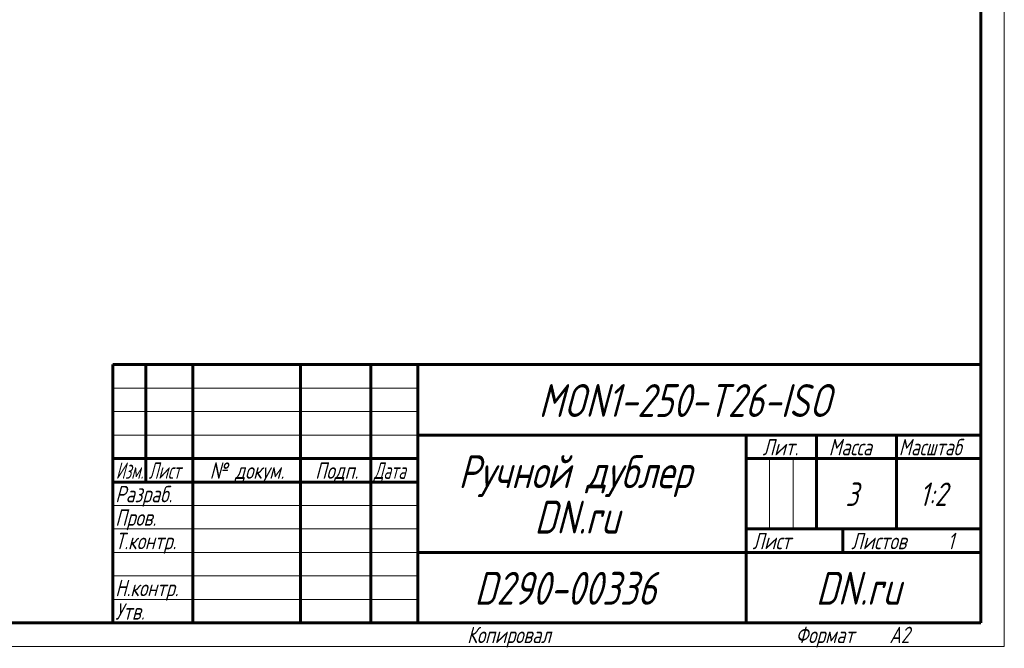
# Model space of a CAD drawing. Header units: millimetres. Extents: x 0 to 594, y 0 to 420.
# Tile 7 of 11: x 384 to 594, y 0 to 133. Entities that reach past the tile are written whole.
import ezdxf

# ---------------------------------------------------------------- set-up
doc = ezdxf.new("R2010")
doc.units = ezdxf.units.MM
doc.linetypes.add('K5LT_BASIC', pattern=[0])
doc.linetypes.add('K5LT_THIN', pattern=[0])
doc.styles.add('KTEXTSTYLE', font='txt', dxfattribs={"width": 0.96, "height": 5})

# ---------------------------------------------------------------- blocks, each defined once
blk = doc.blocks.new('U50')
at = {"color": 7, "linetype": 'K5LT_THIN', "lineweight": 18, "true_color": 0xffffff}
for p, q in [((594, 420), (594, 0)), ((404, 55), (469, 55)), ((404, 50), (469, 50)), ((404, 45), (469, 45)), ((543.96, 25), (543.96, 40)), ((548.98, 25), (548.98, 40)), ((404, 30), (469, 30)), ((404, 25), (469, 25)), ((404, 20), (469, 20)), ((404, 15), (469, 15)), ((404, 10), (469, 10)), ((594, 0), (0, 0))]:
    blk.add_line(p, q, dxfattribs=at)
at = {"color": 143, "linetype": 'K5LT_BASIC', "lineweight": 60, "true_color": 0x33acca}
for p, q in [((589, 415), (589, 5)), ((404, 60), (589, 60)), ((404, 5), (404, 60)), ((411, 35), (411, 60)), ((421, 5), (421, 60)), ((444, 5), (444, 60)), ((459, 5), (459, 60)), ((469, 5), (469, 60)), ((469, 45), (589, 45)), ((539, 5), (539, 45)), ((554, 25), (554, 45)), ((571, 25), (571, 45)), ((404, 40), (469, 40)), ((539, 40), (554, 40)), ((554, 40), (589, 40)), ((404, 35), (469, 35)), ((539, 25), (589, 25)), ((559.57, 20), (559.57, 25)), ((469, 20), (539, 20)), ((539, 20), (589, 20)), ((589, 5), (20, 5))]:
    blk.add_line(p, q, dxfattribs=at)
at = {"color": 7, "attachment_point": 1, "style": 'KTEXTSTYLE'}
for s, insert, char_height in [('\\fArial|b0|c204|p34;\\H5.0;\\W1.000;\\Q15;\\fGOST Type AU|b0|i0|c204|p34;\\Q15;\\W0.960;\\H7.00;MON1-250-T26-ISO', (494.76, 55.86), 7), ('\\fArial|b0|c204|p34;\\H5.0;\\W1.000;\\Q15;\\fGOST Type AU|b0|i0|c204|p34;\\Q15;\\W0.960;\\H3.50;Лит.', (542.47, 44.18), 3.5), ('\\fArial|b0|c204|p34;\\H5.0;\\W1.000;\\Q15;\\fGOST Type AU|b0|i0|c204|p34;\\Q15;\\W0.960;\\H3.50;Масса', (556.58, 44.18), 3.5), ('\\fArial|b0|c204|p34;\\H5.0;\\W1.000;\\Q15;\\fGOST Type AU|b0|i0|c204|p34;\\Q15;\\W0.926;\\H3.50;Масштаб', (571.52, 44.18), 3.5), ('\\fArial|b0|c204|p34;\\H5.0;\\W1.000;\\Q15;\\fGOST Type AU|b0|i0|c204|p34;\\Q15;\\W0.960;\\H7.00;Ручной дублер', (477.63, 40.69), 7), ('\\fArial|b0|c204|p34;\\H5.0;\\W1.000;\\Q15;\\fGOST Type AU|b0|i0|c204|p34;\\Q15;\\W0.786;\\H3.50;Изм.', (404.62, 39.18), 3.5), ('\\fArial|b0|c204|p34;\\H5.0;\\W1.000;\\Q15;\\fGOST Type AU|b0|i0|c204|p34;\\Q15;\\W0.800;\\H3.50;Лист', (411.61, 39.18), 3.5), ('\\fArial|b0|c204|p34;\\H5.0;\\W1.000;\\Q15;\\fGOST Type AU|b0|i0|c204|p34;\\Q15;\\W0.960;\\H3.50;№ докум.', (424.63, 39.18), 3.5), ('\\fArial|b0|c204|p34;\\H5.0;\\W1.000;\\Q15;\\fGOST Type AU|b0|i0|c204|p34;\\Q15;\\W0.960;\\H3.50;Подп.', (447.1, 39.18), 3.5), ('\\fArial|b0|c204|p34;\\H5.0;\\W1.000;\\Q15;\\fGOST Type AU|b0|i0|c204|p34;\\Q15;\\W0.800;\\H3.50;Дата', (459.61, 39.18), 3.5), ('\\fArial|b0|c204|p34;\\H5.0;\\W1.000;\\Q15;\\fGOST Type AU|b0|i0|c204|p34;\\Q15;\\W0.960;\\H3.50;Разраб.', (404.5, 34.18), 3.5), ('\\fArial|b0|c204|p34;\\H5.0;\\W1.000;\\Q15;\\fGOST Type AU|b0|i0|c204|p34;\\Q15;\\W0.960;3', (560.13, 34.9), 5), ('\\fArial|b0|c204|p34;\\H5.0;\\W1.000;\\Q15;\\fGOST Type AU|b0|i0|c204|p34;\\Q15;\\W0.960;{\\c16737820;1:2}', (575.92, 34.9), 5), ('\\fArial|b0|c204|p34;\\H5.0;\\W1.000;\\Q15;\\fGOST Type AU|b0|i0|c204|p34;\\Q15;\\W0.960;\\H7.00;DN.ru', (493.84, 31.02), 7), ('\\fArial|b0|c204|p34;\\H5.0;\\W1.000;\\Q15;\\fGOST Type AU|b0|i0|c204|p34;\\Q15;\\W0.960;\\H3.50;Пров.', (404.5, 29.18), 3.5), ('\\fArial|b0|c204|p34;\\H5.0;\\W1.000;\\Q15;\\fGOST Type AU|b0|i0|c204|p34;\\Q15;\\W0.960;\\H3.50;Т.контр.', (404.5, 24.18), 3.5), ('\\fArial|b0|c204|p34;\\H5.0;\\W1.000;\\Q15;\\fGOST Type AU|b0|i0|c204|p34;\\Q15;\\W0.960;\\H3.50;Лист', (540.32, 24.18), 3.5), ('\\fArial|b0|c204|p34;\\H5.0;\\W1.000;\\Q15;\\fGOST Type AU|b0|i0|c204|p34;\\Q15;\\W0.960;\\H3.50;Листов', (561.36, 24.18), 3.5), ('\\fArial|b0|c204|p34;\\H5.0;\\W1.000;\\Q15;\\fGOST Type AU|b0|i0|c204|p34;\\Q15;\\W0.960;\\H3.50;1', (581.91, 24.18), 3.5), ('\\fArial|b0|c204|p34;\\H5.0;\\W1.000;\\Q15;\\fGOST Type AU|b0|i0|c204|p34;\\Q15;\\W0.960;\\H7.00;D290-00336', (481.06, 15.86), 7), ('\\fArial|b0|c204|p34;\\H5.0;\\W1.000;\\Q15;\\fGOST Type AU|b0|i0|c204|p34;\\Q15;\\W0.960;\\H7.00;DN.ru', (553.84, 15.86), 7), ('\\fArial|b0|c204|p34;\\H5.0;\\W1.000;\\Q15;\\fGOST Type AU|b0|i0|c204|p34;\\Q15;\\W0.960;\\H3.50;Н.контр.', (404.5, 14.18), 3.5), ('\\fArial|b0|c204|p34;\\H5.0;\\W1.000;\\Q15;\\fGOST Type AU|b0|i0|c204|p34;\\Q15;\\W0.960;\\H3.50;Утв.', (404.5, 9.18), 3.5), ('\\fArial|b0|c204|p34;\\H5.0;\\W1.000;\\Q15;\\fGOST Type AU|b0|i0|c204|p34;\\Q15;\\W0.960;\\H3.50;Копировал', (479.5, 4.18), 3.5), ('\\fArial|b0|c204|p34;\\H5.0;\\W1.000;\\Q15;\\fGOST Type AU|b0|i0|c204|p34;\\Q15;\\W0.960;\\H3.50;Формат', (549.5, 4.18), 3.5), ('\\fArial|b0|c204|p34;\\H5.0;\\W1.000;\\Q15;\\fGOST Type AU|b0|i0|c204|p34;\\Q15;\\W0.960;\\H3.50;A2', (569.5, 4.18), 3.5)]:
    blk.add_mtext(s, dxfattribs=dict(at, insert=insert, char_height=char_height))

msp = doc.modelspace()

# ---------------------------------------------------------------- block references
msp.add_blockref('U50', (0, 0))

doc.saveas('drawing.dxf')
